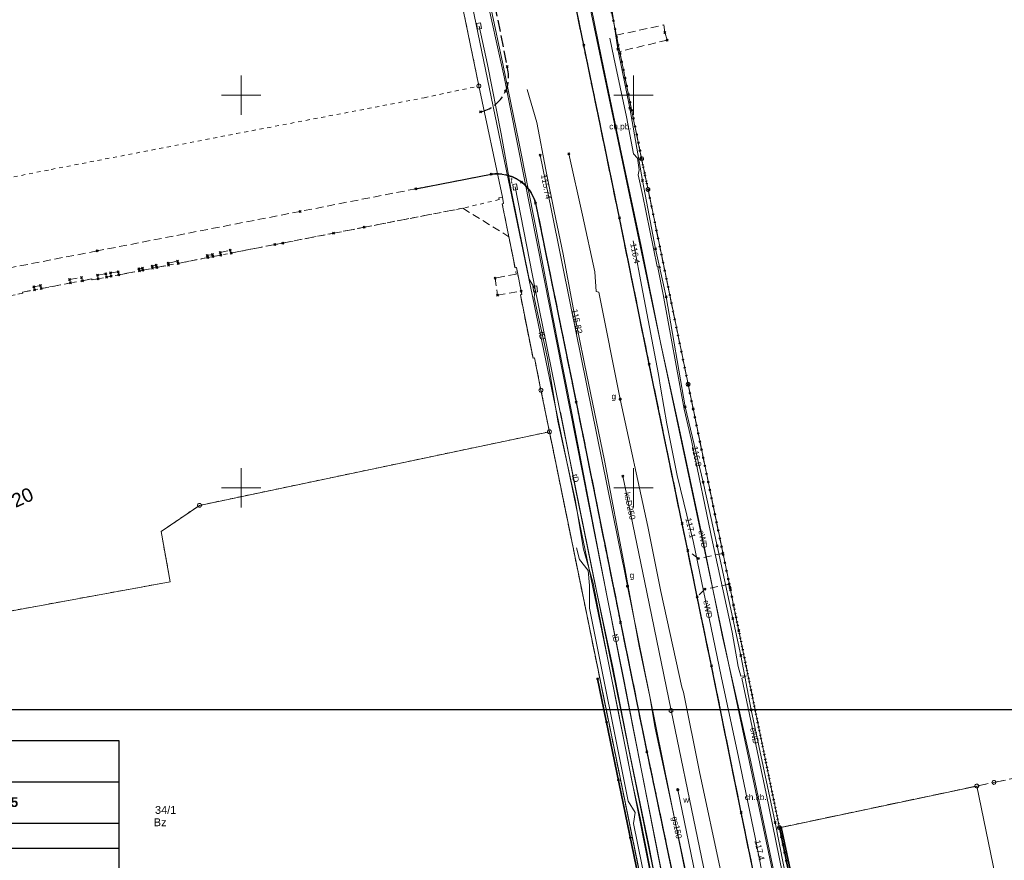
# Model space of a CAD drawing. Extents: x 6472695 to 6473494, y 5822279 to 5823456.
# Tile 38 of 49: x 6472872 to 6472997, y 5822753 to 5822860. Entities that reach past the tile are written whole.
import ezdxf
from ezdxf.enums import TextEntityAlignment as Align

# ---------------------------------------------------------------- set-up
doc = ezdxf.new("R2010")
doc.units = 0
for name, pattern in [('ACAD_ISO02W100', [15, 12, -3]), ('KROPK2', [1, 0.05, -0.95]), ('PRZER1-1', [1, 0.5, -0.5]), ('PRZER2-1', [1.5, 1, -0.5]), ('PRZER3-1', [2, 1.5, -0.5])]:
    doc.linetypes.add(name, pattern=pattern)
doc.layers.get('0').update_dxf_attribs({"color": 253, "linetype": 'CONTINUOUS'})
for name, color, linetype, lineweight in [('EGDE', 253, 'CONTINUOUS', 18), ('EGDE_O', 253, 'CONTINUOUS', 18), ('EGKK', 253, 'CONTINUOUS', 18), ('EGPG', 253, 'CONTINUOUS', 18), ('EGUG', 253, 'CONTINUOUS', 18), ('EGUG_O', 253, 'CONTINUOUS', 18), ('GESJAE', 253, 'CONTINUOUS', 50), ('GESJAE_O', 253, 'CONTINUOUS', 50), ('GSPPRB', 253, 'CONTINUOUS', 18), ('GUPPRZ_O', 253, 'CONTINUOUS', 18), ('OTKC', 253, 'CONTINUOUS', 18), ('OTKC_O', 253, 'CONTINUOUS', 18), ('OTKJ', 7, 'CONTINUOUS', 30), ('OTKK', 7, 'CONTINUOUS', 30), ('OTOO', 253, 'CONTINUOUS', 35), ('Ramka sekcyjna', 253, 'CONTINUOUS', 18), ('SUEP', 253, 'CONTINUOUS', 18), ('SUEP_O', 253, 'CONTINUOUS', 18), ('SUGP', 253, 'CONTINUOUS', 18), ('SUGP_O', 253, 'CONTINUOUS', 18), ('SUGW', 253, 'CONTINUOUS', 18), ('SUGW_O', 253, 'CONTINUOUS', 18), ('SUKP', 253, 'CONTINUOUS', 18), ('SUKP_O', 253, 'CONTINUOUS', 18), ('SUPW', 253, 'CONTINUOUS', 18), ('SUPW_O', 253, 'CONTINUOUS', 18), ('SUSP', 253, 'CONTINUOUS', 18), ('SUTP', 253, 'CONTINUOUS', 18), ('SUTP_O', 253, 'CONTINUOUS', 18), ('SUWP', 253, 'CONTINUOUS', 18), ('SUWW', 253, 'CONTINUOUS', 18), ('SUWW_O', 253, 'CONTINUOUS', 18)]:
    doc.layers.add(name, color=color, linetype=linetype, lineweight=lineweight)
doc.styles.add('Arial', font='Arial')

# ---------------------------------------------------------------- blocks, each defined once
blk = doc.blocks.new('D_GSPPRB0')
at = {"color": 0, "lineweight": 18}
for points in [[(-0.12726, -0.12726), (0.12726, 0.12726)], [(-0.12726, 0.12726), (0.12726, -0.12726)]]:
    blk.add_lwpolyline(points, dxfattribs=at)
blk = doc.blocks.new('D_GUPGZA1')
blk.add_hatch(color=0).paths.add_polyline_path([(-0.2, 0), (-0.193185, -0.051764), (-0.173205, -0.1), (-0.141421, -0.141421), (-0.1, -0.173205), (-0.051764, -0.193185), (0, -0.2), (0.051764, -0.193185), (0.1, -0.173205), (0.141421, -0.141421), (0.173205, -0.1), (0.193185, -0.051764), (0.2, 0), (0.193185, 0.051764), (0.173205, 0.1), (0.141421, 0.141421), (0.1, 0.173205), (0.051764, 0.193185), (0, 0.2), (-0.051764, 0.193185), (-0.1, 0.173205), (-0.141421, 0.141421), (-0.173205, 0.1), (-0.193185, 0.051764)])
blk = doc.blocks.new('D_GUPIWZ1_3')
at = {"color": 0}
blk.add_lwpolyline([(0.375, -0.25), (-0.375, -0.25), (-0.375, 0.25), (0.375, 0.25)], close=True, dxfattribs=at)
blk = doc.blocks.new('D_GEPPGD1_1')
at = {"color": 0}
blk.add_lwpolyline([(0, 0.25), (0.077254, 0.237764), (0.146946, 0.202254), (0.202254, 0.146946), (0.237764, 0.077254), (0.25, 0), (0.237764, -0.077254), (0.202254, -0.146946), (0.146946, -0.202254), (0.077254, -0.237764), (0, -0.25), (-0.077254, -0.237764), (-0.146946, -0.202254), (-0.202254, -0.146946), (-0.237764, -0.077254), (-0.25, 0), (-0.237764, 0.077254), (-0.202254, 0.146946), (-0.146946, 0.202254), (-0.077254, 0.237764)], close=True, dxfattribs=at)
blk = doc.blocks.new('D_GEPPGD1_2')
blk.add_hatch(color=0).paths.add_polyline_path([(0, -0.045), (0.013906, -0.042798), (0.02645, -0.036406), (0.036406, -0.02645), (0.042798, -0.013906), (0.045, 0), (0.042798, 0.013906), (0.036406, 0.02645), (0.02645, 0.036406), (0.013906, 0.042798), (0, 0.045), (-0.013906, 0.042798), (-0.02645, 0.036406), (-0.036406, 0.02645), (-0.042798, 0.013906), (-0.045, 0), (-0.042798, -0.013906), (-0.036406, -0.02645), (-0.02645, -0.036406), (-0.013906, -0.042798)])
blk = doc.blocks.new('D_GUPIWZ1_1')
at = {"color": 0}
blk.add_lwpolyline([(0, 0.25), (0.064705, 0.241481), (0.125, 0.216506), (0.176777, 0.176777), (0.216506, 0.125), (0.241481, 0.064705), (0.25, 0), (0.241481, -0.064705), (0.216506, -0.125), (0.176777, -0.176777), (0.125, -0.216506), (0.064705, -0.241481), (0, -0.25), (-0.064705, -0.241481), (-0.125, -0.216506), (-0.176777, -0.176777), (-0.216506, -0.125), (-0.241481, -0.064705), (-0.25, 0), (-0.241481, 0.064705), (-0.216506, 0.125), (-0.176777, 0.176777), (-0.125, 0.216506), (-0.064705, 0.241481)], close=True, dxfattribs=at)
blk = doc.blocks.new('D_GUPWZA1')
blk.add_hatch(color=0).paths.add_polyline_path([(-0.2, 0), (-0.193185, -0.051764), (-0.173205, -0.1), (-0.141421, -0.141421), (-0.1, -0.173205), (-0.051764, -0.193185), (0, -0.2), (0.051764, -0.193185), (0.1, -0.173205), (0.141421, -0.141421), (0.173205, -0.1), (0.193185, -0.051764), (0.2, 0), (0.193185, 0.051764), (0.173205, 0.1), (0.141421, 0.141421), (0.1, 0.173205), (0.051764, 0.193185), (0, 0.2), (-0.051764, 0.193185), (-0.1, 0.173205), (-0.141421, 0.141421), (-0.173205, 0.1), (-0.193185, 0.051764)])
blk = doc.blocks.new('D_KOLO')
blk.add_hatch(color=0).paths.add_polyline_path([(-0.175, 0), (-0.169037, -0.045293), (-0.151554, -0.0875), (-0.123744, -0.123744), (-0.0875, -0.151554), (-0.045293, -0.169037), (0, -0.175), (0.045293, -0.169037), (0.0875, -0.151554), (0.123744, -0.123744), (0.151554, -0.0875), (0.169037, -0.045293), (0.175, 0), (0.169037, 0.045293), (0.151554, 0.0875), (0.123744, 0.123744), (0.0875, 0.151554), (0.045293, 0.169037), (0, 0.175), (-0.045293, 0.169037), (-0.0875, 0.151554), (-0.123744, 0.123744), (-0.151554, 0.0875), (-0.169037, 0.045293)])
blk = doc.blocks.new('D_GSLKOG1')
blk.add_hatch(color=0).paths.add_polyline_path([(-0.175, 0), (-0.169037, -0.045293), (-0.151554, -0.0875), (-0.123744, -0.123744), (-0.0875, -0.151554), (-0.045293, -0.169037), (0, -0.175), (0.045293, -0.169037), (0.0875, -0.151554), (0.123744, -0.123744), (0.151554, -0.0875), (0.169037, -0.045293), (0.175, 0), (0.169037, 0.045293), (0.151554, 0.0875), (0.123744, 0.123744), (0.0875, 0.151554), (0.045293, 0.169037), (0, 0.175), (-0.045293, 0.169037), (-0.0875, 0.151554), (-0.123744, 0.123744), (-0.151554, 0.0875), (-0.169037, 0.045293)])
blk = doc.blocks.new('G$C47A62AB3')
blk.add_line((25.95, -27.43), (25.95, -72.24))
at = {"linetype": 'ACAD_ISO02W100', "lineweight": 106}
blk.add_line((66.1, -77.36), (105.46, -77.36), dxfattribs=at)
blk.add_lwpolyline([(0, 0), (120.69, 0), (120.69, -195.14), (0.03, -195.14)], close=True)
at = {"color": 7}
for points in [[(-0.14, -10.54), (120.59, -10.54)], [(60.88, -148.28), (60.88, -10.54)], [(0.03, -21.03), (120.77, -21.03)], [(0.03, -27.43), (120.77, -27.43)], [(120.59, -33.83), (25.95, -33.83)], [(0.03, -40.23), (120.59, -40.23)], [(120.77, -46.64), (25.95, -46.64)], [(-0.14, -53.04), (120.59, -53.04)], [(120.77, -59.44), (0.03, -59.44)], [(120.77, -65.84), (26.21, -65.84)], [(120.77, -72.24), (0.03, -72.24)], [(0.03, -82.73), (120.59, -82.73)], [(0.03, -99.77), (120.59, -99.77)], [(0.03, -106.17), (120.59, -106.17)], [(-0.14, -112.57), (120.59, -112.57)], [(0, -118.97), (120.59, -118.97)], [(0.03, -125.37), (120.59, -125.37)], [(0.03, -131.77), (120.59, -131.77)], [(0.03, -138.17), (120.59, -138.17)]]:
    blk.add_lwpolyline(points, dxfattribs=at)
for points in [[(-0.04, -148.28), (120.69, -148.28)], [(120.59, -195.14), (0.03, -195.14)]]:
    blk.add_lwpolyline(points)
at = {"color": 7, "attachment_point": 1, "style": 'Arial'}
for s, insert, char_height, width in [('{\\fArial|b1|i0|c238|p34;MAPA DO CELÓW PROJEKTOWYCH}', (29.68, -2.04), 2.5, 64.9903), ('{\\fArial|b1|i0|c238|p34;Oznaczenie kancelaryjne zgłoszenia}', (0.87, -12.27), 2.5, 64.9903), ('{\\fArial|b1|i0|c238|p34;GK.U.6640.579.2025}', (62.07, -14.43), 2.5, 64.9903), ('{\\fArial|b1|i0|c238|p34;pracy geodezyjnej}', (0.87, -16.72), 2.5, 64.9903), ('{\\fArial|b1|i0|c238|p34;Nazwa miejscowości}', (1.08, -22.94), 2.5, 64.9903), ('{\\fArial|b1|i0|c238|p34;Gniezno}', (62.07, -22.94), 2.5, 64.9903), ('{\\fArial|b1|i0|c238|p34;identyfikator}', (27.34, -29.37), 2.5, 64.9903), ('{\\fArial|b1|i0|c238|p34;300301_1}', (62.11, -29.37), 2.5, 64.9903), ('{\\fArial|b1|i0|c238|p34;ewidencyjna}', (1.43, -33.08), 2.5, 64.9903), ('{\\fArial|b1|i0|c238|p34;nazwa}', (27.34, -35.75), 2.5, 64.9903), ('{\\fArial|b1|i0|c238|p34;Gniezno}', (62.26, -35.75), 2.5, 64.9903), ('{\\fArial|b1|i0|c238|p34;identyfikator}', (27.34, -42.18), 2.5, 64.9903), ('{\\fArial|b1|i0|c238|p34;0001}', (62.33, -42.18), 2.5, 64.9903), ('{\\fArial|b1|i0|c238|p34;ewidencyjny}', (1.22, -46.19), 2.5, 64.9903), ('{\\fArial|b1|i0|c238|p34;nazwa}', (27.34, -48.56), 2.5, 64.9903), ('{\\fArial|b1|i0|c238|p34;Gniezno}', (61.97, -48.56), 2.5, 64.9903), ('{\\fArial|b1|i0|c238|p34;1:500}', (62.36, -54.93), 2.5, 64.9903), ('{\\fArial|b1|i0|c238|p34;Nazwa układu}', (1.22, -61.55), 2.5, 64.9903), ('{\\fArial|b1|i0|c238|p34;prostokątnych}', (26.96, -61.34), 2.5, 64.9903), ('{\\fArial|b1|i0|c238|p34;2000 południk 18}', (61.98, -61.28), 2.5, 64.9903), ('{\\fArial|b1|i0|c238|p34;współrzędnych}', (0.44, -65.4), 2.5, 64.9903), ('{\\fArial|b1|i0|c238|p34;układu wysokości}', (26.96, -67.76), 2.5, 64.9903), ('{\\fArial|b1|i0|c238|p34;PL-EVRF-2007NH}', (62.22, -67.78), 2.5, 64.9903), ('{\\fArial|b1|i0|c238|p34;Oznaczenie granic obszaru, który }', (1.21, -74.15), 2.5, 64.9903), ('{\\fArial|b1|i0|c238|p34;był przedmiotem aktualizacji }', (1.21, -78.25), 2.5, 64.9903), ('{\\fArial|b0|i0|c238|p34;Informacja o służebnościach gruntowych}', (1.06, -84.53), 2.35, 64.9903), ('{\\fArial|b0|i0|c238|p34;mających wpływ na zagospodarowanie}', (1.06, -88.18), 2.35, 64.9903), ('{\\fArial|b0|i0|c238|p34;Wykonanie niniejszej mapy nie było poprzedzone}', (61.93, -86.04), 1.8, 64.9903), ('{\\fArial|b0|i0|c238|p34;ustaleniami dotyczącymi ewentualnych służebności}', (61.93, -88.94), 1.8, 64.9903), ('{\\fArial|b0|i0|c238|p34;gruntów, zlokalizowanych w granicach}', (1.06, -91.88), 2.35, 64.9903), ('{\\fArial|b0|i0|c238|p34;gruntowych, obciążających grunty położone w}', (61.93, -91.76), 1.8, 64.9903), ('{\\fArial|b0|i0|c238|p34;granicach projektowanej inwestycji budowlanej.}', (61.93, -94.66), 1.8, 64.9903), ('{\\fArial|b0|i0|c238|p34;projektowanej inwestycji}', (1.06, -95.56), 2.35, 64.9903), ('{\\fArial|b1|i0|c238|p34;Data opracowania mapy}', (1.18, -101.7), 2.5, 64.9903), ('{\\fArial|b1|i0|c238|p34;19 lutego 2025 r.}', (62.03, -101.7), 2.5, 64.9903), ('{\\fArial|b1|i0|c238|p34;Arkusz mapy ewid. nr}', (1.07, -108.13), 2.5, 64.9903), ('{\\fArial|b1|i0|c238|p34;10, 20, 28}', (62.04, -108.13), 2.5, 64.9903), ('{\\fArial|b1|i0|c238|p34;wg zasięgu}', (62.06, -114.55), 2.5, 64.9903), ('{\\fArial|b1|i0|c238|p34;Wyszyńskiego, 3 Maja, Dąbrówki}', (62.18, -120.98), 2.5, 64.9903), ('{\\fArial|b1|i0|c238|p34;Księga Wieczysta nr}', (1.34, -127.34), 2.5, 64.9903), ('{\\fArial|b1|i0|c238|p34;wg zasięgu}', (62.2, -127.34), 2.5, 64.9903), ('{\\fArial|b1|i0|c238|p34;Powierzchnia }', (1.34, -133.75), 2.5, 64.9903), ('{\\fArial|b1|i0|c238|p34;wg zasięgu}', (62.23, -133.75), 2.5, 64.9903), ('{\\fArial|b1|i0|c238|p34;6.180.17.14.1.3}', (62.12, -140.14), 2.5, 50.9014)]:
    blk.add_mtext(s, dxfattribs=dict(at, insert=insert, char_height=char_height, width=width))
at = {"attachment_point": 1, "style": 'Arial'}
for s, insert, char_height, width in [('{\\fArial|b1|i0|c238|p34;Jednostka}', (1.36, -29.37), 2.5, 64.9903), ('{\\fArial|b1|i0|c238|p34;Obręb}', (1.15, -42.18), 2.5, 64.9903), ('{\\fArial|b1|i0|c238|p34;Skala mapy}', (1.22, -55.02), 2.5, 64.9903), ('{\\fArial|b1|i0|c238|p34;Działka nr}', (1.35, -114.55), 2.5, 64.9903), ('{\\fArial|b1|i0|c238|p34;Ulica}', (1.35, -120.98), 2.5, 64.9903), ('{\\fArial|b1|i0|c238|p34;Sekcja nr}', (1.21, -140.14), 2.5, 20.0609), ('{\\fArial|b0|i0|c238|p34;..................................................................}', (1.68, -162.96), 2, 64.9903), ('{\\fArial|b0|i0|c238|p34;nazwa/imię i nazwisko wykonawcy}', (1.68, -166.24), 2, 64.9903), ('{\\fArial|b0|i0|c238|p34;podpis osoby reprezentującej wykonawcę}', (1.68, -169.51), 2, 64.9903), ('{\\fArial|b0|i0|c238|p34;..................................................................}', (2.18, -185.46), 2, 64.9903), ('{\\fArial|b0|i0|c238|p34;imię i nazwisko geodety uprawnionego,}', (2.18, -188.7), 2, 64.9903), ('{\\fArial|b0|i0|c238|p34;nr uprawnień i podpis geodety, który opracował mapę}', (2.18, -192.01), 2, 71.3822)]:
    blk.add_mtext(s, dxfattribs=dict(at, insert=insert, char_height=char_height, width=width))

msp = doc.modelspace()

# ---------------------------------------------------------------- linework, layer by layer
msp.add_lwpolyline([(6472822.06, 5822771.79), (6473122.06, 5822771.79), (6473122.06, 5822561.79), (6472822.06, 5822561.79)], close=True)
at = {"layer": 'EGDE', "linetype": 'Continuous'}
for points in [[(6472943.62, 5822878.04), (6472948.29, 5822855.27), (6472951.03, 5822841.89), (6472951.84, 5822837.98), (6472956.95, 5822813.18), (6472962.29, 5822787.28), (6472962.75, 5822785.03), (6472968.58, 5822756.73), (6472971.81, 5822741.06)], [(6472952.48, 5822742.57), (6472939.28, 5822807.14), (6472938.2, 5822812.43), (6472937.38, 5822816.53), (6472937.2, 5822816.49), (6472935.58, 5822824.59), (6472935.76, 5822824.63), (6472935.07, 5822828.06), (6472934.9, 5822828.03), (6472933.27, 5822836.16), (6472933.45, 5822836.2), (6472933.29, 5822837.01), (6472930.29, 5822851.16), (6472928.94, 5822857.77), (6472926.69, 5822868.76)], [(6472834.8, 5822767.83), (6472826.57, 5822788.95), (6472850.08, 5822794.49), (6472853.88, 5822781.26), (6472890.97, 5822788.04), (6472889.81, 5822794.44), (6472894.7, 5822797.77), (6472939.28, 5822807.14), (6472952.48, 5822742.57), (6472927.85, 5822737.8), (6472888.41, 5822729.38), (6472884.42, 5822728.63)]]:
    msp.add_lwpolyline(points, dxfattribs=at)
msp.add_lwpolyline([(6472996.96, 5822746.37), (6472993.72, 5822762.04), (6472968.58, 5822756.73), (6472971.81, 5822741.06)], close=True, dxfattribs=at)
at = {"layer": 'EGKK', "linetype": 'PRZER3-1'}
msp.add_lwpolyline([(6472993.72, 5822762.04), (6472995.91, 5822762.5), (6473022.07, 5822767.89), (6473021.86, 5822756.53), (6473021.87, 5822751.63), (6473021.92, 5822738.34), (6473021.93, 5822733.29), (6473022.83, 5822725.57), (6473024.75, 5822718.15), (6473027.57, 5822708.54), (6473026.58, 5822708.28), (6473015.56, 5822705.19), (6473012.79, 5822704.41), (6473014.18, 5822699.9), (6473006.86, 5822688.42), (6472983.71, 5822683.31), (6472974.44, 5822728.32), (6472971.81, 5822741.06), (6472968.58, 5822756.73)], close=True, dxfattribs=at)
at = {"layer": 'EGUG', "linetype": 'PRZER1-1'}
for points in [[(6472899.47, 5822999.9), (6472917.65, 5823004.79), (6472920.65, 5822991.5), (6472928.16, 5822955.75), (6472929.08, 5822951.37), (6472936.79, 5822912.54), (6472940.61, 5822894.27), (6472943.62, 5822878.04), (6472948.29, 5822855.27), (6472951.03, 5822841.89), (6472951.84, 5822837.98), (6472956.95, 5822813.18), (6472962.29, 5822787.28), (6472962.75, 5822785.03), (6472968.58, 5822756.73), (6472971.81, 5822741.06), (6472974.44, 5822728.32), (6472983.71, 5822683.31), (6472985.51, 5822675.13), (6472989.41, 5822656.05), (6472990.11, 5822652.62), (6472993.59, 5822651.16)], [(6472862.21, 5822837.82), (6472875.83, 5822840.54), (6472899.41, 5822845.09), (6472923.33, 5822849.66), (6472930.29, 5822851.16), (6472928.94, 5822857.77), (6472926.69, 5822868.76), (6472923.49, 5822884.39), (6472919.92, 5822901.86), (6472916.38, 5822919.13), (6472916.32, 5822919.12), (6472913.25, 5822933.82), (6472910.08, 5822948.94), (6472909.76, 5822950.51), (6472906.5, 5822966.02), (6472902.98, 5822982.86), (6472902.42, 5822985.47), (6472901.78, 5822988.51)], [(6472933.29, 5822837.01), (6472932.84, 5822836.92), (6472932.89, 5822836.7), (6472928.24, 5822835.6), (6472900.22, 5822830.18), (6472885.43, 5822827.31), (6472881, 5822826.47), (6472880.98, 5822826.6), (6472872.17, 5822824.92), (6472872.2, 5822824.78), (6472867.56, 5822823.89)], [(6472952.48, 5822742.57), (6472939.28, 5822807.14), (6472938.2, 5822812.43), (6472937.38, 5822816.53), (6472937.2, 5822816.49), (6472935.58, 5822824.59), (6472935.76, 5822824.63), (6472935.07, 5822828.06), (6472934.9, 5822828.03), (6472933.27, 5822836.16), (6472933.45, 5822836.2), (6472933.29, 5822837.01)], [(6472834.8, 5822767.83), (6472826.57, 5822788.95), (6472850.08, 5822794.49), (6472853.88, 5822781.26), (6472890.97, 5822788.04), (6472889.81, 5822794.44), (6472894.7, 5822797.77), (6472939.28, 5822807.14), (6472952.48, 5822742.57), (6472927.85, 5822737.8), (6472888.41, 5822729.38), (6472884.42, 5822728.63)]]:
    msp.add_lwpolyline(points, dxfattribs=at)
msp.add_lwpolyline([(6472993.72, 5822762.04), (6472995.91, 5822762.5), (6473022.07, 5822767.89), (6473021.86, 5822756.53), (6473021.87, 5822751.63), (6473021.92, 5822738.34), (6473021.93, 5822733.29), (6473022.83, 5822725.57), (6473024.75, 5822718.15), (6473027.57, 5822708.54), (6473026.58, 5822708.28), (6473015.56, 5822705.19), (6473012.79, 5822704.41), (6473014.18, 5822699.9), (6473006.86, 5822688.42), (6472983.71, 5822683.31), (6472974.44, 5822728.32), (6472971.81, 5822741.06), (6472968.58, 5822756.73)], close=True, dxfattribs=at)
at = {"layer": 'GESJAE', "linetype": 'KROPK2'}
for points in [[(6472943.62, 5822878.04), (6472948.29, 5822855.27), (6472951.03, 5822841.89), (6472951.84, 5822837.98), (6472956.95, 5822813.18), (6472962.29, 5822787.28), (6472962.75, 5822785.03), (6472968.58, 5822756.73), (6472971.81, 5822741.06)], [(6473105.09, 5822706.12), (6473085.72, 5822699.25), (6473085.22, 5822702.05), (6473043.57, 5822688.83), (6473036.98, 5822676.43), (6473019.75, 5822666.38), (6472997.96, 5822653.73), (6472993.59, 5822651.16), (6472990.11, 5822652.62), (6472989.41, 5822656.05), (6472985.51, 5822675.13), (6472983.71, 5822683.31), (6472974.44, 5822728.32), (6472971.81, 5822741.06), (6472968.58, 5822756.73), (6472962.75, 5822785.03), (6472962.29, 5822787.28), (6472956.95, 5822813.18), (6472951.84, 5822837.98), (6472951.03, 5822841.89), (6472948.29, 5822855.27), (6472943.62, 5822878.04)]]:
    msp.add_lwpolyline(points, dxfattribs=at)
at = {"layer": 'OTKC', "linetype": 'PRZER2-1'}
for points in [[(6472943.62, 5822878.04), (6472947.75, 5822857.87), (6472947.8, 5822857.63), (6472953.86, 5822858.93), (6472953.98, 5822857.97), (6472954.29, 5822856.99), (6472948.23, 5822855.56), (6472948.29, 5822855.27), (6472951.03, 5822841.89), (6472951.84, 5822837.98), (6472952.94, 5822832.63), (6472956.95, 5822813.18), (6472957.09, 5822812.5), (6472957.59, 5822810.06), (6472959.2, 5822802.25), (6472959.61, 5822800.25), (6472959.72, 5822799.75), (6472961.38, 5822791.66), (6472958.25, 5822791.01), (6472956.9, 5822792.01), (6472956.19, 5822795.45), (6472952, 5822815.74), (6472948.2, 5822834.36), (6472943.66, 5822856.35), (6472939.58, 5822876.03, -0.222648)], [(6472957.13, 5822740.45), (6472951.69, 5822766.4), (6472948.33, 5822782.87), (6472942.69, 5822810.89), (6472937.51, 5822836.25, 0.380611), (6472931.86, 5822839.92), (6472922.27, 5822838.07), (6472907.54, 5822835.2), (6472881.65, 5822830.16), (6472858.87, 5822825.75)]]:
    msp.add_lwpolyline(points, format="xyb", dxfattribs=at)
msp.add_lwpolyline([(6472871.56, 5822824.66), (6472872.2, 5822824.78), (6472872.17, 5822824.92), (6472873.68, 5822825.2), (6472873.59, 5822825.6), (6472874.45, 5822825.78), (6472874.54, 5822825.37), (6472878.25, 5822826.08), (6472878.14, 5822826.51), (6472879.66, 5822826.78), (6472879.78, 5822826.37), (6472880.98, 5822826.6), (6472881, 5822826.47), (6472881.8, 5822826.62), (6472881.7, 5822827.07), (6472882.78, 5822827.26), (6472882.84, 5822826.82), (6472883.47, 5822826.94), (6472883.38, 5822827.38), (6472884.35, 5822827.52), (6472884.42, 5822827.12), (6472885.43, 5822827.31), (6472887.04, 5822827.63), (6472886.98, 5822827.88), (6472887.43, 5822827.98), (6472887.48, 5822827.71), (6472888.71, 5822827.95), (6472888.66, 5822828.24), (6472889.19, 5822828.34), (6472889.26, 5822828.06), (6472890.74, 5822828.35), (6472890.71, 5822828.6), (6472891.91, 5822828.87), (6472891.97, 5822828.58), (6472895.75, 5822829.32), (6472895.7, 5822829.58), (6472896.34, 5822829.71), (6472896.39, 5822829.44), (6472897.4, 5822829.64), (6472897.32, 5822829.96), (6472898.63, 5822830.26), (6472898.72, 5822829.89), (6472900.22, 5822830.18), (6472904.28, 5822830.97), (6472905.31, 5822831.17), (6472911.79, 5822832.42), (6472913.32, 5822832.72), (6472915.67, 5822833.17), (6472928.24, 5822835.6), (6472934.11, 5822831.97), (6472935.06, 5822827.2), (6472932.36, 5822826.7), (6472932.66, 5822824.51), (6472935.68, 5822825.03), (6472935.76, 5822824.63), (6472935.58, 5822824.59), (6472937.2, 5822816.49), (6472937.38, 5822816.53), (6472938.2, 5822812.43), (6472938.25, 5822812.17), (6472939.28, 5822807.14), (6472944.83, 5822780.02), (6472945.67, 5822775.88), (6472952.48, 5822742.57)], dxfattribs=at)
msp.add_lwpolyline([(6472973.03, 5822735.13), (6472971.61, 5822742.05), (6472968.58, 5822756.73), (6472967.37, 5822762.61), (6472965.13, 5822773.48), (6472963.41, 5822781.83), (6472962.75, 5822785.03), (6472962.34, 5822787.03), (6472962.29, 5822787.24), (6472962.19, 5822787.74), (6472959.06, 5822787.09), (6472958.1, 5822786.12), (6472959.93, 5822777.33), (6472963.7, 5822758.68), (6472967.5, 5822740.35), (6472967.56, 5822740.05), (6472969.21, 5822740.31), (6472969.53, 5822738.78), (6472967.87, 5822738.51), (6472968.6, 5822734.8), (6472969.82, 5822734.71)], close=True, dxfattribs=at)
at = {"layer": 'OTKJ', "linetype": 'PRZER3-1'}
for points in [[(6472900.8, 5822990.16, -0.410377), (6472906.86, 5822985.38), (6472908.71, 5822976.35), (6472910.96, 5822965.41), (6472912.33, 5822958.55), (6472915.01, 5822945.49), (6472919.9, 5822921.94), (6472924.93, 5822897.22), (6472928.27, 5822881.28), (6472930.7, 5822869.36), (6472933.89, 5822853.64, -0.431777), (6472930.5, 5822847.85)], [(6472967.5, 5822740.35), (6472963.7, 5822758.68), (6472959.93, 5822777.33), (6472958.1, 5822786.12), (6472956.9, 5822792.01), (6472956.19, 5822795.45), (6472952, 5822815.74), (6472948.2, 5822834.36), (6472943.66, 5822856.35), (6472939.58, 5822876.03, -0.225842)], [(6472931.86, 5822839.92, -0.380611), (6472937.51, 5822836.25), (6472942.69, 5822810.89), (6472948.33, 5822782.87), (6472951.69, 5822766.4), (6472957.13, 5822740.45), (6472959.71, 5822727.87), (6472961.72, 5822717.92), (6472967.7, 5822688.68), (6472971.92, 5822668.47), (6472976.7, 5822644.79)]]:
    msp.add_lwpolyline(points, format="xyb", dxfattribs=at)
at = {"layer": 'OTKK', "linetype": 'Continuous'}
for points in [[(6472967.5, 5822740.35), (6472963.7, 5822758.68), (6472959.93, 5822777.33), (6472958.1, 5822786.12), (6472956.9, 5822792.01), (6472956.19, 5822795.45), (6472952, 5822815.74), (6472948.2, 5822834.36), (6472943.66, 5822856.35), (6472939.58, 5822876.03, -0.222648)], [(6472922.27, 5822838.07), (6472931.86, 5822839.92, -0.380611), (6472937.51, 5822836.25), (6472942.69, 5822810.89), (6472948.33, 5822782.87), (6472951.69, 5822766.4), (6472957.13, 5822740.45)]]:
    msp.add_lwpolyline(points, format="xyb", dxfattribs=at)
at = {"layer": 'OTOO', "linetype": 'Continuous'}
for points in [[(6472945.42, 5822775.68), (6472952.24, 5822742.58), (6472949.05, 5822741.9)], [(6472973.05, 5822735.15), (6472968.57, 5822756.75), (6472968.81, 5822756.78)], [(6472968.81, 5822756.78), (6472973.37, 5822735.24), (6472973.05, 5822735.15)]]:
    msp.add_lwpolyline(points, dxfattribs=at)
at = {"layer": 'Ramka sekcyjna', "linetype": 'Continuous', "flags": 128}
for points in [[(6472900, 5822847.5), (6472900, 5822852.5)], [(6472950, 5822847.5), (6472950, 5822852.5)], [(6472902.5, 5822850), (6472897.5, 5822850)], [(6472952.5, 5822850), (6472947.5, 5822850)], [(6472900, 5822797.5), (6472900, 5822802.5)], [(6472950, 5822797.5), (6472950, 5822802.5)], [(6472902.5, 5822800), (6472897.5, 5822800)], [(6472952.5, 5822800), (6472947.5, 5822800)]]:
    msp.add_lwpolyline(points, dxfattribs=at)
at = {"layer": 'SUEP', "linetype": 'Continuous'}
for points in [[(6472932.32, 5822921.09), (6472937.48, 5822895.53), (6472941.53, 5822875.05), (6472953.43, 5822818.49), (6472964.77, 5822765.08), (6472976.97, 5822707.35), (6472988.37, 5822655.81), (6472991.48, 5822646.77), (6472996.79, 5822637.16), (6472991.46, 5822633.14), (6472991.21, 5822631.96), (6472993.91, 5822632.3)], [(6472971.21, 5822735.21), (6472967.54, 5822752.78), (6472964.95, 5822765.13), (6472961.29, 5822781.25), (6472958.6, 5822794.43), (6472955.8, 5822807.61), (6472953.43, 5822818.49), (6472950.96, 5822830.75), (6472948.29, 5822843.33), (6472945.93, 5822854.74), (6472944.16, 5822863.31), (6472941.69, 5822875.97), (6472941.12, 5822878.62), (6472939.14, 5822888.29), (6472937.02, 5822894.61)], [(6472969.79, 5822746.94), (6472966.88, 5822761.08), (6472963.79, 5822775.79), (6472964.37, 5822776.06), (6472963.66, 5822776.03), (6472963.34, 5822777.27), (6472962.55, 5822781.64), (6472960.06, 5822793.11), (6472957.38, 5822806.01), (6472956.44, 5822810.03), (6472953.77, 5822824.62), (6472953.07, 5822828.06), (6472953.47, 5822828.1), (6472952.99, 5822828.16), (6472951.12, 5822837.36), (6472950.57, 5822839.86), (6472950.73, 5822840.5), (6472950.48, 5822841.97), (6472950, 5822842.53), (6472949.12, 5822847.25), (6472947.47, 5822854.77), (6472946.99, 5822857.26)], [(6472949.95, 5822831.44), (6472951.19, 5822824.92), (6472953.19, 5822814.44), (6472953.49, 5822812.58), (6472954.24, 5822808.13), (6472955.55, 5822801.56), (6472957.63, 5822793.04), (6472961.14, 5822776.02), (6472963.36, 5822765.7), (6472965.5, 5822755.5), (6472967.72, 5822744.03), (6472970.33, 5822731.15), (6472972.91, 5822718.64), (6472975.25, 5822707.59)], [(6472942.71, 5822792.38), (6472943.12, 5822790.88), (6472944.22, 5822789.47), (6472944.4, 5822787.57), (6472944.39, 5822784.66), (6472949.31, 5822760.09), (6472950.22, 5822758.65), (6472949.99, 5822757.27), (6472955.49, 5822730.33), (6472956.51, 5822728.8), (6472956.58, 5822727.49), (6472955.81, 5822726.21), (6472956.17, 5822726.23), (6472958.36, 5822718.17), (6472962.03, 5822699.73), (6472962.8, 5822698.2), (6472962.59, 5822697.03)]]:
    msp.add_lwpolyline(points, dxfattribs=at)
at = {"layer": 'SUGP', "linetype": 'Continuous'}
for points in [[(6472965.71, 5822707.55), (6472965.33, 5822709.32), (6472961.52, 5822727.29), (6472959.08, 5822739.07), (6472957.14, 5822748.9), (6472954.43, 5822761.49), (6472952.76, 5822769.4), (6472952.06, 5822773.45), (6472950.72, 5822779.84), (6472949.3, 5822787.42), (6472948.87, 5822789.81), (6472946.29, 5822803.48), (6472943.75, 5822815.78), (6472942.29, 5822822.9), (6472941.03, 5822829.77), (6472939.87, 5822835.23), (6472938.81, 5822840.49), (6472937.68, 5822846.53), (6472936.43, 5822850.7)], [(6472965.01, 5822709.52), (6472962.04, 5822724.15), (6472959.31, 5822737.65), (6472958.92, 5822739.6), (6472951.99, 5822773.86), (6472949.83, 5822784.54), (6472949.23, 5822787.47), (6472948.7, 5822790.09), (6472948.64, 5822790.41), (6472942.02, 5822823.08), (6472939.5, 5822835.54), (6472938.12, 5822842.36)], [(6472941.75, 5822842.51), (6472943.49, 5822834.72), (6472945.05, 5822827.52), (6472945.25, 5822824.99), (6472945.58, 5822824.93), (6472948.3, 5822811.28), (6472951.8, 5822795.07), (6472953.48, 5822786.81), (6472956.15, 5822774.64), (6472956.34, 5822773.99), (6472958.38, 5822763.86), (6472961.18, 5822750.96), (6472962.9, 5822741.93), (6472964.99, 5822732.92), (6472968.76, 5822715.21), (6472971.84, 5822699.16)]]:
    msp.add_lwpolyline(points, dxfattribs=at)
at = {"layer": 'SUKP', "linetype": 'Continuous'}
msp.add_lwpolyline([(6472968.38, 5822705.98), (6472965.45, 5822720.12), (6472963.67, 5822728.72), (6472961.49, 5822739.24), (6472954.77, 5822771.64), (6472951.68, 5822786.72), (6472951.43, 5822787.94), (6472948.64, 5822801.5)], dxfattribs=at)
at = {"layer": 'SUSP', "linetype": 'Continuous'}
msp.add_lwpolyline([(6472974.23, 5822727.52), (6472970.9, 5822742.98), (6472969.65, 5822749.22), (6472968.02, 5822757.39), (6472965, 5822771.72), (6472963.68, 5822778.65), (6472962.64, 5822783.38), (6472960.63, 5822792.6), (6472958.86, 5822800.74), (6472956.59, 5822810.33), (6472954.14, 5822824.33), (6472952.79, 5822830.42), (6472951.12, 5822839.12), (6472949.51, 5822848.35), (6472948, 5822855.86), (6472947.34, 5822860.12), (6472945.45, 5822868.86), (6472943.32, 5822877.96)], dxfattribs=at)
at = {"layer": 'SUTP', "linetype": 'Continuous'}
for points in [[(6472917.04, 5822921.37), (6472929.96, 5822858.97), (6472946.71, 5822778.13), (6472960.78, 5822707.59), (6472973.12, 5822646.95), (6472974.32, 5822640.3)], [(6472974.32, 5822640.3), (6472973.22, 5822648.76), (6472961.82, 5822709.35), (6472933.53, 5822852.34), (6472931.02, 5822863.67), (6472926.09, 5822887.63)], [(6472962.2, 5822707.71), (6472961.82, 5822709.35), (6472959.63, 5822720.51), (6472956.91, 5822734.18), (6472955.65, 5822740.38), (6472952.77, 5822755.09), (6472950.36, 5822767.29), (6472948.76, 5822775.6), (6472946.62, 5822786.09), (6472944.57, 5822796.85), (6472942.12, 5822809.5), (6472939.71, 5822821.72), (6472937.55, 5822833.14), (6472935.39, 5822844.04), (6472933.34, 5822853.98), (6472930.37, 5822867.96), (6472928.03, 5822879.2), (6472926.34, 5822887.6)], [(6472960.6, 5822707.68), (6472958.24, 5822719.52), (6472956.74, 5822726.78), (6472956.74, 5822728.9), (6472954.83, 5822737.7), (6472954.89, 5822739.05), (6472954.64, 5822738.83), (6472950.84, 5822758), (6472949.87, 5822762.33), (6472948, 5822771.83), (6472946.71, 5822778.13), (6472944.85, 5822787.87), (6472943.63, 5822792.18), (6472942.56, 5822798.53), (6472940.37, 5822808.49), (6472939.05, 5822816.51), (6472937.33, 5822824.24), (6472937.47, 5822825.3), (6472936.71, 5822826.57), (6472934.47, 5822837.67), (6472933.13, 5822845.05), (6472931.41, 5822853.88), (6472930.31, 5822858.79)], [(6472934.91, 5822838.31), (6472937.47, 5822825.3), (6472955.04, 5822738.88), (6472959.88, 5822713.89), (6472964.04, 5822692.85), (6472967.12, 5822678.65), (6472970.72, 5822661.83), (6472973.08, 5822648.25), (6472974.32, 5822640.3)], [(6472940.71, 5822809.64), (6472942.56, 5822800.08), (6472944.92, 5822788.47), (6472947.3, 5822777.4), (6472949.37, 5822766.94), (6472951.94, 5822754.49), (6472954.89, 5822739.05), (6472957.01, 5822728.92), (6472959.88, 5822713.89), (6472961.43, 5822707.36)]]:
    msp.add_lwpolyline(points, dxfattribs=at)
at = {"layer": 'SUWP', "linetype": 'Continuous'}
msp.add_lwpolyline([(6472967.26, 5822707.57), (6472964.66, 5822719.64), (6472962.75, 5822728.89), (6472961.64, 5822733.77), (6472960.67, 5822737.28), (6472955.63, 5822761.57)], dxfattribs=at)

# ---------------------------------------------------------------- block references
at = {"xscale": 0.5, "yscale": 0.5, "zscale": 0.5}
msp.add_blockref('G$C47A62AB3', (6472824.07, 5822767.83), dxfattribs=at)
at = {"layer": 'EGPG', "linetype": 'Continuous'}
for name, p in [('D_GEPPGD1_2', (6472928.94, 5822857.77)), ('D_GEPPGD1_2', (6472948.29, 5822855.27)), ('D_GEPPGD1_1', (6472930.29, 5822851.16)), ('D_GEPPGD1_2', (6472923.33, 5822849.66)), ('D_GEPPGD1_2', (6472899.41, 5822845.09)), ('D_GEPPGD1_1', (6472951.03, 5822841.89)), ('D_GEPPGD1_2', (6472875.83, 5822840.54)), ('D_GEPPGD1_1', (6472951.84, 5822837.98)), ('D_GEPPGD1_2', (6472932.84, 5822836.92)), ('D_GEPPGD1_2', (6472933.29, 5822837.01)), ('D_GEPPGD1_2', (6472928.24, 5822835.6)), ('D_GEPPGD1_2', (6472932.89, 5822836.7)), ('D_GEPPGD1_2', (6472933.27, 5822836.16)), ('D_GEPPGD1_2', (6472933.45, 5822836.2)), ('D_GEPPGD1_2', (6472900.22, 5822830.18)), ('D_GEPPGD1_2', (6472934.9, 5822828.03)), ('D_GEPPGD1_2', (6472935.07, 5822828.06)), ('D_GEPPGD1_2', (6472885.43, 5822827.31)), ('D_GEPPGD1_2', (6472880.98, 5822826.6)), ('D_GEPPGD1_2', (6472881, 5822826.47)), ('D_GEPPGD1_2', (6472872.17, 5822824.92)), ('D_GEPPGD1_2', (6472872.2, 5822824.78)), ('D_GEPPGD1_2', (6472935.58, 5822824.59)), ('D_GEPPGD1_2', (6472935.76, 5822824.63)), ('D_GEPPGD1_2', (6472937.2, 5822816.49)), ('D_GEPPGD1_2', (6472937.38, 5822816.53)), ('D_GEPPGD1_1', (6472956.95, 5822813.18)), ('D_GEPPGD1_1', (6472938.2, 5822812.43)), ('D_GEPPGD1_1', (6472939.28, 5822807.14)), ('D_GEPPGD1_1', (6472894.7, 5822797.77)), ('D_GEPPGD1_2', (6472889.81, 5822794.44)), ('D_GEPPGD1_2', (6472890.97, 5822788.04)), ('D_GEPPGD1_2', (6472962.29, 5822787.28)), ('D_GEPPGD1_2', (6472962.75, 5822785.03)), ('D_GEPPGD1_1', (6472993.72, 5822762.04)), ('D_GEPPGD1_1', (6472995.91, 5822762.5)), ('D_GEPPGD1_1', (6472968.58, 5822756.73))]:
    msp.add_blockref(name, p, dxfattribs=at)
at = {"layer": 'GSPPRB', "linetype": 'Continuous'}
for p in [(6472953.98, 5822857.97), (6472954.29, 5822856.99), (6472943.66, 5822856.35), (6472948, 5822855.86), (6472933.89, 5822853.64), (6472933.7, 5822850.52), (6472949.51, 5822848.35), (6472930.5, 5822847.85), (6472938.12, 5822842.36), (6472941.75, 5822842.51), (6472931.86, 5822839.92), (6472922.27, 5822838.07), (6472935.74, 5822838.9), (6472951.12, 5822839.12), (6472937.51, 5822836.25), (6472907.54, 5822835.2), (6472948.2, 5822834.36), (6472915.67, 5822833.17), (6472911.79, 5822832.42), (6472904.28, 5822830.97), (6472905.31, 5822831.17), (6472952.79, 5822830.42), (6472881.65, 5822830.16), (6472895.7, 5822829.58), (6472895.75, 5822829.32), (6472896.34, 5822829.71), (6472896.39, 5822829.44), (6472897.32, 5822829.96), (6472897.4, 5822829.64), (6472898.63, 5822830.26), (6472898.72, 5822829.89), (6472886.98, 5822827.88), (6472887.43, 5822827.98), (6472888.66, 5822828.24), (6472888.71, 5822827.95), (6472889.19, 5822828.34), (6472889.26, 5822828.06), (6472890.71, 5822828.6), (6472890.74, 5822828.35), (6472891.91, 5822828.87), (6472891.97, 5822828.58), (6472879.66, 5822826.78), (6472881.7, 5822827.07), (6472881.8, 5822826.62), (6472882.78, 5822827.26), (6472882.84, 5822826.82), (6472883.38, 5822827.38), (6472883.47, 5822826.94), (6472884.35, 5822827.52), (6472884.42, 5822827.12), (6472887.04, 5822827.63), (6472887.48, 5822827.71), (6472932.36, 5822826.7), (6472873.59, 5822825.6), (6472874.45, 5822825.78), (6472874.54, 5822825.37), (6472878.14, 5822826.51), (6472878.25, 5822826.08), (6472879.78, 5822826.37), (6472873.68, 5822825.2), (6472932.66, 5822824.51), (6472935.68, 5822825.03), (6472954.14, 5822824.33), (6472952, 5822815.74), (6472942.69, 5822810.89), (6472956.59, 5822810.33), (6472957.59, 5822810.06), (6472948.64, 5822801.5), (6472958.86, 5822800.74), (6472956.19, 5822795.45), (6472956.9, 5822792.01), (6472960.63, 5822792.6), (6472961.38, 5822791.66), (6472958.25, 5822791.01), (6472962.19, 5822787.74), (6472959.06, 5822787.09), (6472962.29, 5822787.24), (6472962.34, 5822787.03), (6472958.1, 5822786.12), (6472948.33, 5822782.87), (6472962.64, 5822783.38), (6472963.41, 5822781.83), (6472963.68, 5822778.65), (6472959.93, 5822777.33), (6472965, 5822771.72), (6472951.69, 5822766.4), (6472951.69, 5822766.4), (6472951.69, 5822766.4), (6472951.69, 5822766.4), (6472951.69, 5822766.4), (6472951.69, 5822766.4), (6472963.7, 5822758.68), (6472968.02, 5822757.39)]:
    msp.add_blockref('D_GSPPRB0', p, dxfattribs=at)
at = {"layer": 'OTOO', "linetype": 'Continuous', "rotation": 281.6424251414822}
for name, p in [('D_GSLKOG1', (6472945.42, 5822775.68)), ('D_KOLO', (6472946.56, 5822770.15)), ('D_KOLO', (6472946.56, 5822770.15)), ('D_KOLO', (6472948.07, 5822762.8)), ('D_KOLO', (6472948.07, 5822762.8)), ('D_KOLO', (6472949.59, 5822755.46)), ('D_KOLO', (6472949.59, 5822755.46))]:
    msp.add_blockref(name, p, dxfattribs=at)
at = {"layer": 'SUGW', "linetype": 'Continuous'}
msp.add_blockref('D_GUPGZA1', (6472948.3, 5822811.28), dxfattribs=at)
at = {"layer": 'SUGW', "linetype": 'Continuous', "rotation": 8.28238665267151}
msp.add_blockref('D_GUPGZA1', (6472949.23, 5822787.47), dxfattribs=at)
at = {"layer": 'SUPW', "linetype": 'Continuous'}
for p, rotation in [((6472930.31, 5822858.79), 280.3639079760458), ((6472934.91, 5822838.31), 99.39443274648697), ((6472937.47, 5822825.3), 279.0022004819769)]:
    msp.add_blockref('D_GUPIWZ1_3', p, dxfattribs=dict(at, rotation=rotation))
msp.add_blockref('D_GUPIWZ1_1', (6472954.77, 5822771.64), dxfattribs=at)
at = {"layer": 'SUWW', "linetype": 'Continuous', "rotation": 191.6123820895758}
msp.add_blockref('D_GUPWZA1', (6472955.63, 5822761.57), dxfattribs=at)

# ---------------------------------------------------------------- texts
at = {"layer": 'EGDE_O', "linetype": 'Continuous', "style": 'Arial'}
msp.add_text('34/1', height=1, dxfattribs=at).set_placement((6472890.39, 5822758.49, 10.8), align=Align.CENTER)
at = {"layer": 'EGUG_O', "linetype": 'Continuous', "style": 'Arial'}
msp.add_text('Bz', height=1, dxfattribs=at).set_placement((6472889.69, 5822756.92, 10.8), align=Align.CENTER)
at = {"layer": 'GESJAE_O', "linetype": 'Continuous', "style": 'Arial'}
msp.add_text('Arkusz nr 20', height=1.75, rotation=24.3576, dxfattribs=at).set_placement((6472867.49, 5822795.72, 10.8), align=Align.CENTER)
at = {"layer": 'GUPPRZ_O', "linetype": 'Continuous', "style": 'Arial'}
for s, rotation, p in [('115.74', 281.7123, (6472938.18, 5822839.83, 10.8)), ('116.4', 281.0756, (6472949.58, 5822831.07, 10.8)), ('115.82', 282.1601, (6472942.1, 5822822.68, 10.8)), ('116.8', 281.5436, (6472957.41, 5822805.21, 10.8)), ('117.4', 283.2584, (6472965.39, 5822755.07, 10.8))]:
    msp.add_text(s, height=0.75, rotation=rotation, dxfattribs=at).set_placement(p)
msp.add_text('117.1', height=0.75, rotation=283.1792, dxfattribs=at).set_placement((6472957.19, 5822793.53, 10.8), align=Align.RIGHT)
at = {"layer": 'OTKC_O', "linetype": 'Continuous', "style": 'Arial'}
for s, p in [('ch.pb.', (6472948.32, 5822845.64, 10.8)), ('ch.kb.', (6472965.56, 5822760.25, 10.8))]:
    msp.add_text(s, height=0.75, dxfattribs=at).set_placement(p, align=Align.CENTER)
at = {"layer": 'SUEP_O', "linetype": 'Continuous', "style": 'Arial'}
for s, rotation, p in [('eWD', 281.9391, (6472958.48, 5822793.4, 10.8)), ('eWD', 281.652, (6472959.1, 5822784.48, 10.8)), ('eND', 281.8606, (6472965.05, 5822768.37, 10.8))]:
    msp.add_text(s, height=0.75, rotation=rotation, dxfattribs=at).set_placement(p, align=Align.CENTER)
at = {"layer": 'SUGP_O', "linetype": 'Continuous', "style": 'Arial'}
msp.add_text('gs150', height=0.75, rotation=281.4395, dxfattribs=at).set_placement((6472955.16, 5822756.67, 10.8), align=Align.CENTER)
at = {"layer": 'SUGW_O', "linetype": 'Continuous', "style": 'Arial'}
msp.add_text('g', height=0.75, dxfattribs=at).set_placement((6472947.77, 5822811.27, 10.8), align=Align.RIGHT)
msp.add_text('g', height=0.75, rotation=2.9339, dxfattribs=at).set_placement((6472950.1, 5822788.51, 10.8), align=Align.RIGHT)
at = {"layer": 'SUKP_O', "linetype": 'Continuous', "style": 'Arial'}
msp.add_text('ksD250', height=0.75, rotation=282.0642, dxfattribs=at).set_placement((6472949.16, 5822797.62, 10.8), align=Align.CENTER)
at = {"layer": 'SUPW_O', "linetype": 'Continuous', "style": 'Arial'}
msp.add_text('t', height=0.75, dxfattribs=at).set_placement((6472934.6, 5822838.77, 10.8), align=Align.RIGHT)
at = {"layer": 'SUTP_O', "linetype": 'Continuous', "style": 'Arial'}
for rotation, p in [(281.7073, (6472938, 5822819.29, 10.8)), (281.4926, (6472942.23, 5822801.15, 10.8)), (281.1894, (6472947.38, 5822780.79, 10.8))]:
    msp.add_text('tD', height=0.75, rotation=rotation, dxfattribs=at).set_placement(p, align=Align.CENTER)
at = {"layer": 'SUWW_O', "linetype": 'Continuous', "style": 'Arial'}
msp.add_text('w', height=0.75, dxfattribs=at).set_placement((6472957.09, 5822759.91, 10.8), align=Align.RIGHT)

doc.saveas('drawing.dxf')
